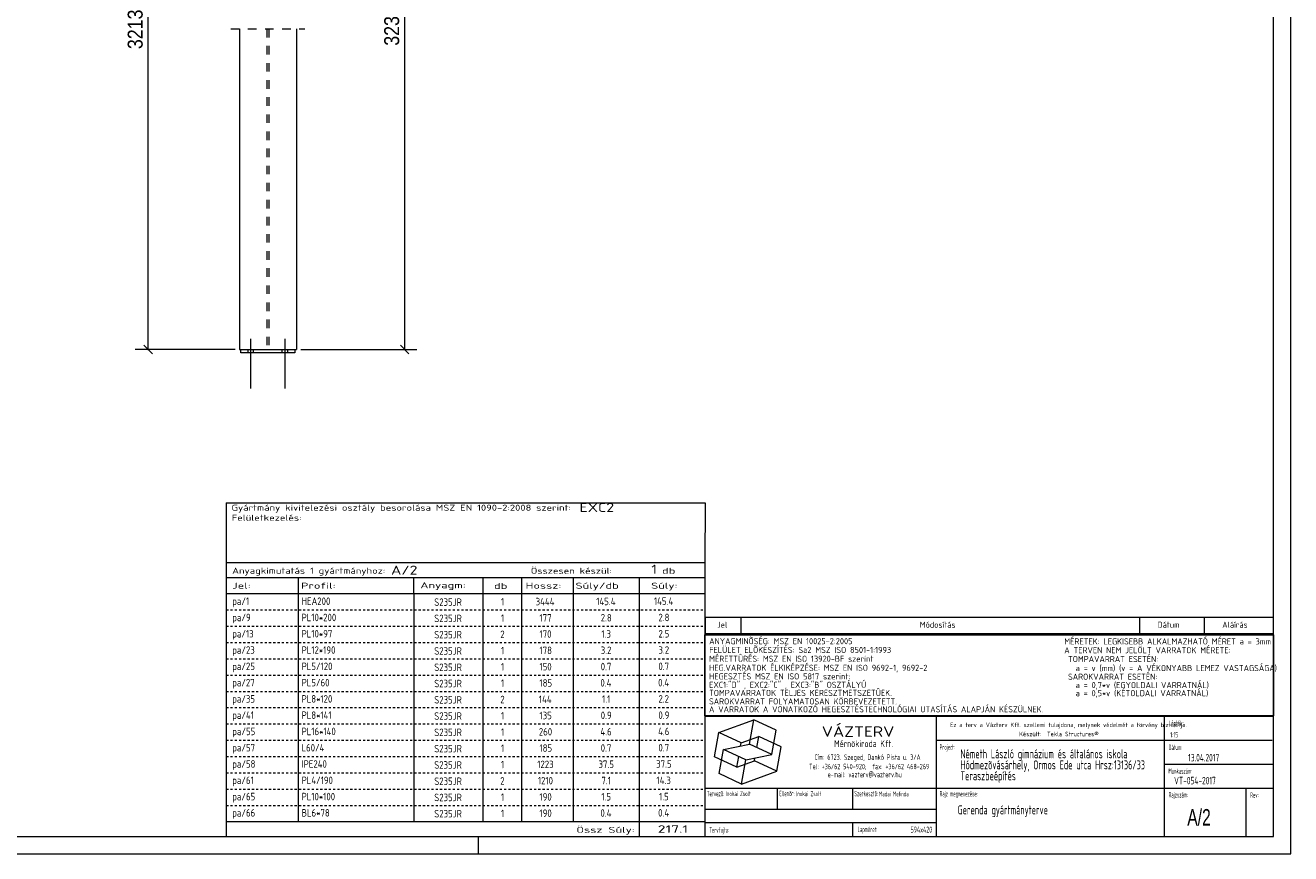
# Model space of a CAD drawing. Header units: millimetres. Extents: x 1 to 593, y 1 to 419.
# Tile 2 of 3: x 297 to 593, y 1 to 195. Entities that reach past the tile are written whole.
import ezdxf

# ---------------------------------------------------------------- set-up
doc = ezdxf.new("R2010")
doc.units = ezdxf.units.MM
for name, pattern in [('XKITLINE00', [0]), ('XKITLINE02', [4, 2, -2]), ('XKITLINE04', [3, 0.5, -0.5, 0.5, -0.5, 0.5, -0.5])]:
    doc.linetypes.add(name, pattern=pattern)
for name, color, linetype, lineweight in [('Bemassung', 1, 'Continuous', 0), ('Schrauben', 7, 'Continuous', 0), ('Teil', 7, 'Continuous', 0), ('Ueberschrift', 7, 'Continuous', 0), ('Zeichnungsrahmen', 3, 'Continuous', 0)]:
    doc.layers.add(name, color=color, linetype=linetype, lineweight=lineweight)
doc.styles.add('ARIAL', font='ARIAL.TTF')
doc.styles.add('ISOCPEUR', font='ISOCPEUR.TTF')
doc.styles.add('ISOCPEUR_BOLD', font='ARIAL.TTF')

msp = doc.modelspace()

# ---------------------------------------------------------------- linework, layer by layer
at = {"layer": 'Bemassung', "linetype": 'XKITLINE00', "lineweight": 0}
for p, q in [((325.75, 118.94), (325.75, 269.86)), ((385.75, 118.94), (385.75, 271.45)), ((346.08, 118.94), (322.7, 118.94)), ((324.76, 119.93), (326.74, 117.95)), ((361.42, 118.94), (388.55, 118.94)), ((384.76, 119.93), (386.74, 117.95))]:
    msp.add_line(p, q, dxfattribs=at)
at = {"layer": 'Bemassung'}
for p in [(325.75, 118.94), (385.75, 118.94)]:
    msp.add_point(p, dxfattribs=at)
at = {"layer": 'Schrauben', "linetype": 'XKITLINE00', "lineweight": 0}
for p, q in [((349.75, 109.81), (349.75, 121.47)), ((357.75, 109.81), (357.75, 121.47)), ((349.12, 118.14), (349.12, 118.94)), ((350.38, 118.14), (350.38, 118.94)), ((357.12, 118.14), (357.12, 118.94)), ((358.38, 118.14), (358.38, 118.94))]:
    msp.add_line(p, q, dxfattribs=at)
at = {"layer": 'Teil', "linetype": 'XKITLINE02', "lineweight": 0}
for p, q in [((345.08, 193.94), (362.42, 193.94)), ((353.53, 193.94), (353.53, 118.94)), ((353.97, 193.94), (353.97, 118.94)), ((347.42, 118.94), (360.08, 118.94))]:
    msp.add_line(p, q, dxfattribs=at)
at = {"layer": 'Teil', "linetype": 'XKITLINE00', "lineweight": 0}
for p, q in [((347.08, 193.94), (347.08, 118.94)), ((360.42, 193.94), (360.42, 118.94)), ((347.08, 118.94), (360.42, 118.94)), ((347.42, 118.14), (347.42, 118.94)), ((360.08, 118.94), (360.08, 118.14)), ((360.08, 118.14), (347.42, 118.14))]:
    msp.add_line(p, q, dxfattribs=at)
at = {"layer": 'Ueberschrift', "linetype": 'XKITLINE00', "lineweight": 0}
for p, q in [((343.99, 83.11), (456, 83.11)), ((344, 83.1), (344, 69.12)), ((456, 83.11), (455.99, 69.12)), ((343.99, 69.12), (455.99, 69.12)), ((343.99, 69.12), (343.99, 65.62)), ((455.99, 69.12), (455.99, 65.62)), ((343.99, 65.62), (455.99, 65.62)), ((343.99, 65.62), (343.99, 61.84)), ((360.79, 65.62), (360.79, 61.84)), ((387.92, 61.84), (387.92, 65.64)), ((403.99, 65.57), (403.99, 61.84)), ((413.04, 65.62), (413.04, 61.83)), ((425.19, 65.62), (425.19, 61.84)), ((440.59, 65.62), (440.59, 61.84)), ((455.99, 65.62), (455.99, 61.83)), ((343.99, 61.84), (455.99, 61.84)), ((343.99, 61.81), (344, 58)), ((360.79, 61.81), (360.79, 58)), ((387.93, 58.06), (387.93, 61.8)), ((403.99, 61.8), (403.99, 58)), ((413.04, 61.81), (413.04, 58)), ((425.19, 61.81), (425.19, 58)), ((440.59, 61.81), (440.59, 58)), ((455.99, 61.81), (455.99, 58.01)), ((343.99, 58), (344, 54.2)), ((360.79, 58), (360.79, 54.2)), ((387.93, 54.25), (387.93, 57.99)), ((403.99, 57.99), (403.99, 54.2)), ((413.04, 58), (413.04, 54.2)), ((425.19, 58), (425.19, 54.2)), ((440.59, 58), (440.59, 54.2)), ((455.99, 58), (455.99, 54.2)), ((456, 56.34), (589, 56.34)), ((456, 56.27), (456, 52.41)), ((464.4, 56.27), (464.4, 52.41)), ((557.64, 56.34), (557.64, 52.48)), ((572.76, 56.34), (572.76, 52.48)), ((343.99, 54.2), (344, 50.39)), ((360.79, 54.2), (360.79, 50.39)), ((387.93, 50.45), (387.93, 54.18)), ((403.99, 54.18), (403.99, 50.39)), ((413.04, 54.19), (413.04, 50.39)), ((425.19, 54.2), (425.19, 50.39)), ((440.59, 54.2), (440.59, 50.39)), ((455.99, 54.2), (455.99, 50.39)), ((343.99, 50.39), (344, 46.58)), ((360.79, 50.39), (360.79, 46.58)), ((387.93, 46.64), (387.93, 50.38)), ((403.99, 50.38), (403.99, 46.58)), ((413.04, 50.38), (413.04, 46.58)), ((425.19, 50.39), (425.19, 46.58)), ((440.59, 50.39), (440.59, 46.58)), ((455.99, 52.22), (588.99, 52.22)), ((455.99, 33.22), (455.99, 52.22)), ((455.99, 50.39), (455.99, 46.58)), ((456, 52.49), (589, 52.49)), ((588.99, 52.22), (588.99, 33.22)), ((343.99, 46.58), (344, 42.77)), ((360.79, 46.58), (360.79, 42.77)), ((387.93, 42.83), (387.93, 46.57)), ((403.99, 46.57), (403.99, 42.77)), ((413.04, 46.58), (413.04, 42.77)), ((425.19, 46.58), (425.19, 42.77)), ((440.59, 46.58), (440.59, 42.77)), ((455.99, 46.58), (455.99, 42.77)), ((343.99, 42.77), (344, 38.96)), ((360.79, 42.77), (360.79, 38.96)), ((387.93, 39.02), (387.93, 42.76)), ((403.99, 42.76), (403.99, 38.96)), ((413.04, 42.77), (413.04, 38.96)), ((425.19, 42.77), (425.19, 38.96)), ((440.59, 42.77), (440.59, 38.96)), ((455.99, 42.77), (455.99, 38.97)), ((343.99, 38.96), (344, 35.16)), ((360.79, 38.96), (360.79, 35.16)), ((387.93, 35.21), (387.93, 38.95)), ((403.99, 38.95), (403.99, 35.16)), ((413.04, 38.96), (413.04, 35.16)), ((425.19, 38.96), (425.19, 35.16)), ((440.59, 38.96), (440.59, 35.16)), ((455.99, 38.96), (455.99, 35.16)), ((343.99, 35.16), (344, 31.35)), ((360.79, 35.16), (360.79, 31.35)), ((387.93, 31.41), (387.93, 35.14)), ((403.99, 35.14), (403.99, 31.35)), ((413.04, 35.15), (413.04, 31.35)), ((425.19, 35.16), (425.19, 31.35)), ((440.59, 35.16), (440.59, 31.35)), ((455.99, 35.16), (455.99, 31.35)), ((588.99, 33.22), (455.99, 33.22)), ((456, 5), (456, 33.14)), ((456, 33.14), (589, 33.14)), ((510.11, 5), (510.11, 33.14)), ((563.49, 5), (563.49, 33.14)), ((343.99, 31.35), (344, 27.54)), ((360.79, 31.35), (360.79, 27.54)), ((387.93, 27.6), (387.93, 31.34)), ((403.99, 31.34), (403.99, 27.54)), ((413.04, 31.34), (413.04, 27.54)), ((425.19, 31.35), (425.19, 27.54)), ((440.59, 31.35), (440.59, 27.54)), ((455.99, 31.35), (455.99, 27.54)), ((459.21, 29.35), (467.43, 32.34)), ((466.43, 26.65), (467.43, 32.34)), ((472.66, 29.9), (467.43, 32.34)), ((471.66, 24.21), (472.66, 29.9)), ((343.99, 27.54), (344, 23.73)), ((360.79, 27.54), (360.79, 23.73)), ((387.93, 23.79), (387.93, 27.53)), ((403.99, 27.53), (403.99, 23.73)), ((413.04, 27.54), (413.04, 23.73)), ((425.19, 27.54), (425.19, 23.73)), ((440.59, 27.54), (440.59, 23.73)), ((455.99, 27.54), (455.99, 23.73)), ((458.2, 23.66), (459.21, 29.35)), ((464.44, 26.91), (459.21, 29.35)), ((460.33, 25.41), (466.43, 26.65)), ((464.32, 26.22), (464.44, 26.91)), ((464.44, 26.91), (468.55, 28.4)), ((471.66, 24.21), (466.43, 26.65)), ((468.1, 25.87), (468.55, 28.4)), ((473.78, 25.96), (468.55, 28.4)), ((510.11, 27.54), (588.69, 27.54)), ((343.99, 23.73), (344, 19.92)), ((360.79, 23.73), (360.79, 19.92)), ((387.93, 19.98), (387.93, 23.72)), ((403.99, 23.72), (403.99, 19.92)), ((413.04, 23.73), (413.04, 19.92)), ((425.19, 23.73), (425.19, 19.92)), ((440.59, 23.73), (440.59, 19.92)), ((455.99, 23.73), (455.99, 19.93)), ((459.33, 19.72), (460.33, 25.41)), ((465.56, 22.97), (460.33, 25.41)), ((463.44, 21.22), (463.88, 23.75)), ((465.56, 22.97), (471.66, 24.21)), ((472.78, 20.27), (473.78, 25.96)), ((463.44, 21.22), (458.2, 23.66)), ((463.44, 21.22), (467.55, 22.71)), ((464.56, 17.28), (465.56, 22.97)), ((467.55, 22.71), (467.67, 23.4)), ((472.78, 20.27), (467.55, 22.71)), ((563.49, 21.94), (589, 21.94)), ((343.99, 19.92), (344, 16.12)), ((360.79, 19.92), (360.79, 16.12)), ((387.93, 16.17), (387.93, 19.91)), ((403.99, 19.91), (403.99, 16.12)), ((413.04, 19.92), (413.04, 16.12)), ((425.19, 19.92), (425.19, 16.12)), ((440.59, 19.92), (440.59, 16.12)), ((455.99, 19.92), (455.99, 16.12)), ((464.56, 17.28), (459.33, 19.72)), ((464.56, 17.28), (472.78, 20.27)), ((343.99, 16.12), (344, 12.31)), ((360.79, 16.12), (360.79, 12.31)), ((387.93, 12.37), (387.93, 16.1)), ((403.99, 16.1), (403.99, 12.31)), ((413.04, 16.11), (413.04, 12.31)), ((425.19, 16.12), (425.19, 12.31)), ((440.59, 16.12), (440.59, 12.31)), ((455.99, 16.12), (455.99, 12.31)), ((456, 16.34), (588.97, 16.34)), ((472.95, 11.43), (472.95, 16.34)), ((490.51, 16.34), (490.51, 11.44)), ((582.54, 16.28), (582.54, 5)), ((343.99, 12.31), (344, 8.5)), ((360.79, 12.31), (360.79, 8.5)), ((387.93, 8.56), (387.93, 12.3)), ((403.99, 12.3), (403.99, 8.5)), ((413.04, 12.3), (413.04, 8.5)), ((425.19, 12.31), (425.19, 8.5)), ((440.59, 12.31), (440.59, 8.5)), ((455.99, 12.31), (455.99, 8.5)), ((456.04, 11.44), (510.11, 11.44)), ((343.99, 8.5), (455.99, 8.5)), ((343.99, 8.5), (343.99, 5)), ((440.59, 8.5), (440.59, 5)), ((455.99, 8.5), (455.99, 5)), ((456, 8.29), (510.08, 8.29)), ((490.52, 8.26), (490.52, 5.08))]:
    msp.add_line(p, q, dxfattribs=at)
at = {"layer": 'Ueberschrift', "linetype": 'XKITLINE04', "lineweight": 0}
for p, q in [((344, 58.01), (455.99, 58.01)), ((344, 54.2), (455.99, 54.2)), ((344, 50.39), (455.99, 50.39)), ((344, 46.58), (455.99, 46.58)), ((344, 42.77), (455.99, 42.77)), ((344, 38.97), (455.99, 38.97)), ((344, 35.16), (455.99, 35.16)), ((344, 31.35), (455.99, 31.35)), ((344, 27.54), (455.99, 27.54)), ((344, 23.73), (455.99, 23.73)), ((344, 19.93), (455.99, 19.93)), ((344, 16.12), (455.99, 16.12)), ((344, 12.31), (455.99, 12.31)), ((344, 8.5), (455.99, 8.5))]:
    msp.add_line(p, q, dxfattribs=at)
at = {"layer": 'Zeichnungsrahmen', "linetype": 'XKITLINE00', "lineweight": 0}
for p, q in [((593, 1), (593, 419)), ((589, 5), (589, 415)), ((5, 5), (589, 5)), ((403, 1), (403, 5)), ((1, 1), (593, 1))]:
    msp.add_line(p, q, dxfattribs=at)

# ---------------------------------------------------------------- texts
at = {"layer": 'Bemassung', "style": 'ARIAL', "width": 0.85}
for s, p in [('3237', (384.45, 190)), ('3213', (324.45, 189.21))]:
    msp.add_text(s, height=3.5, rotation=90.0002, dxfattribs=at).set_placement(p)
at = {"layer": 'Ueberschrift'}
for s, height, style, width, p in [('Gyártmány kivitelezési osztály besorolása MSZ EN 1090-2:2008 szerint:', 1.4, 'ISOCPEUR', 1.275, (345.24, 81.23)), ('EXC2', 2.1, 'ISOCPEUR', 1.275, (426.64, 80.93)), ('Felületkezelés:', 1.4, 'ISOCPEUR', 1.275, (345.28, 78.88)), ('Anyagkimutatás 1 gyártmányhoz:', 1.4, 'ISOCPEUR', 1.275, (345.39, 66.49)), ('A/2', 2.1, 'ISOCPEUR', 1.275, (382.56, 66.28)), ('Összesen készül:', 1.4, 'ISOCPEUR', 1.275, (415.24, 66.47)), ('1', 2.1, 'ISOCPEUR', 1.275, (443.44, 66.49)), ('db', 1.4, 'ISOCPEUR', 1.513248, (445.94, 66.47)), ('Jel:', 1.4, 'ISOCPEUR', 1.513248, (345.39, 62.99)), ('Profil:', 1.4, 'ISOCPEUR', 1.513248, (361.49, 62.99)), ('Anyagm:', 1.4, 'ISOCPEUR', 1.513248, (389.41, 63.09)), ('db', 1.4, 'ISOCPEUR', 1.513248, (406.64, 62.92)), ('Hossz:', 1.4, 'ISOCPEUR', 1.513248, (414.02, 62.99)), ('Súly/db', 1.4, 'ISOCPEUR', 1.513248, (425.7, 62.99)), ('Súly:', 1.4, 'ISOCPEUR', 1.513248, (443.39, 62.99)), ('pa/1', 1.75, 'ISOCPEUR', 0.85, (345.39, 59.19)), ('HEA200', 1.75, 'ISOCPEUR', 0.85, (361.61, 59.19)), ('S235JR', 1.75, 'ISOCPEUR', 0.85, (392.66, 58.97)), ('1', 1.75, 'ISOCPEUR', 0.85, (408.26, 59.05)), ('3444', 1.75, 'ISOCPEUR', 0.85, (416.38, 59.1)), ('145.4', 1.75, 'ISOCPEUR', 0.85, (430.55, 59.13)), ('145.4', 1.75, 'ISOCPEUR', 0.85, (444.05, 59.19)), ('pa/9', 1.75, 'ISOCPEUR', 0.85, (345.39, 55.38)), ('PL10*200', 1.75, 'ISOCPEUR', 0.85, (361.61, 55.38)), ('S235JR', 1.75, 'ISOCPEUR', 0.85, (392.66, 55.16)), ('1', 1.75, 'ISOCPEUR', 0.85, (408.26, 55.24)), ('177', 1.75, 'ISOCPEUR', 0.85, (417.28, 55.29)), ('2.8', 1.75, 'ISOCPEUR', 0.85, (431.6, 55.32)), ('2.8', 1.75, 'ISOCPEUR', 0.85, (445.1, 55.38)), ('pa/13', 1.75, 'ISOCPEUR', 0.85, (345.39, 51.57)), ('PL10*97', 1.75, 'ISOCPEUR', 0.85, (361.61, 51.57)), ('1.3', 1.75, 'ISOCPEUR', 0.85, (431.76, 51.52)), ('2.5', 1.75, 'ISOCPEUR', 0.85, (445.1, 51.57)), ('Jel', 1.4, 'ISOCPEUR', 0.85, (458.84, 53.85)), ('Módosítás', 1.4, 'ISOCPEUR', 0.85, (506.25, 53.85)), ('Dátum', 1.4, 'ISOCPEUR', 0.85, (561.86, 53.85)), ('Aláírás', 1.4, 'ISOCPEUR', 0.85, (577, 53.85)), ('S235JR', 1.75, 'ISOCPEUR', 0.85, (392.66, 51.36)), ('2', 1.75, 'ISOCPEUR', 0.85, (408.11, 51.43)), ('170', 1.75, 'ISOCPEUR', 0.85, (417.28, 51.49)), ('ANYAGMINÕSÉG: MSZ EN 10025-2:2005', 1.425, 'ISOCPEUR', 0.85, (456.98, 50)), ('MÉRETEK: LEGKISEBB ALKALMAZHATÓ MÉRET a = 3mm', 1.425, 'ISOCPEUR', 0.85, (540.04, 49.94)), ('pa/23', 1.75, 'ISOCPEUR', 0.85, (345.39, 47.76)), ('PL12*190', 1.75, 'ISOCPEUR', 0.85, (361.61, 47.76)), ('S235JR', 1.75, 'ISOCPEUR', 0.85, (392.66, 47.55)), ('1', 1.75, 'ISOCPEUR', 0.85, (408.26, 47.62)), ('178', 1.75, 'ISOCPEUR', 0.85, (417.28, 47.68)), ('3.2', 1.75, 'ISOCPEUR', 0.85, (431.6, 47.71)), ('3.2', 1.75, 'ISOCPEUR', 0.85, (445.1, 47.76)), ('MÉRETTÛRÉS: MSZ EN ISO 13920-BF szerint', 1.425, 'ISOCPEUR', 0.85, (456.96, 45.88)), ('FELÜLET ELÕKÉSZÍTÉS: Sa2 MSZ ISO 8501-1:1993', 1.425, 'ISOCPEUR', 0.85, (456.98, 47.95)), ('A TERVEN NEM JELÖLT VARRATOK MÉRETE:', 1.425, 'ISOCPEUR', 0.85, (540.04, 47.89)), (' TOMPAVARRAT ESETÉN:', 1.425, 'ISOCPEUR', 0.85, (540.02, 45.82)), ('pa/25', 1.75, 'ISOCPEUR', 0.85, (345.39, 43.95)), ('PL5/120', 1.75, 'ISOCPEUR', 0.85, (361.61, 43.95)), ('S235JR', 1.75, 'ISOCPEUR', 0.85, (392.66, 43.74)), ('1', 1.75, 'ISOCPEUR', 0.85, (408.26, 43.82)), ('150', 1.75, 'ISOCPEUR', 0.85, (417.28, 43.87)), ('0.7', 1.75, 'ISOCPEUR', 0.85, (431.6, 43.9)), ('0.7', 1.75, 'ISOCPEUR', 0.85, (445.1, 43.95)), ('HEG.VARRATOK ÉLKIKÉPZÉSE: MSZ EN ISO 9692-1, 9692-2', 1.425, 'ISOCPEUR', 0.85, (456.96, 43.77)), ('   a = v (mm) (v = A VÉKONYABB LEMEZ VASTAGSÁGA)', 1.425, 'ISOCPEUR', 0.85, (540.02, 43.7)), ('pa/27', 1.75, 'ISOCPEUR', 0.85, (345.39, 40.15)), ('PL5/60', 1.75, 'ISOCPEUR', 0.85, (361.61, 40.15)), ('S235JR', 1.75, 'ISOCPEUR', 0.85, (392.66, 39.93)), ('1', 1.75, 'ISOCPEUR', 0.85, (408.26, 40.01)), ('185', 1.75, 'ISOCPEUR', 0.85, (417.28, 40.06)), ('0.4', 1.75, 'ISOCPEUR', 0.85, (431.53, 40.09)), ('0.4', 1.75, 'ISOCPEUR', 0.85, (445.03, 40.15)), ('HEGESZTÉS MSZ EN ISO 5817 szerint: ', 1.425, 'ISOCPEUR', 0.85, (456.96, 41.76)), ('EXC1:"D" , EXC2:"C" , EXC3:"B" OSZTÁLYÚ', 1.425, 'ISOCPEUR', 0.85, (456.96, 39.79)), (' SAROKVARRAT ESETÉN:', 1.425, 'ISOCPEUR', 0.85, (540.02, 41.69)), ('   a = 0,7*v (EGYOLDALI VARRATNÁL)', 1.425, 'ISOCPEUR', 0.85, (540.02, 39.73)), ('TOMPAVARRATOK TELJES KERESZTMETSZETÛEK.', 1.425, 'ISOCPEUR', 0.85, (456.95, 37.9)), ('   a = 0,5*v (KÉTOLDALI VARRATNÁL)', 1.425, 'ISOCPEUR', 0.85, (540.01, 37.84)), ('pa/35', 1.75, 'ISOCPEUR', 0.85, (345.39, 36.34)), ('PL8*120', 1.75, 'ISOCPEUR', 0.85, (361.61, 36.34)), ('S235JR', 1.75, 'ISOCPEUR', 0.85, (392.66, 36.12)), ('2', 1.75, 'ISOCPEUR', 0.85, (408.11, 36.2)), ('144', 1.75, 'ISOCPEUR', 0.85, (417.13, 36.25)), ('1.1', 1.75, 'ISOCPEUR', 0.85, (431.91, 36.28)), ('2.2', 1.75, 'ISOCPEUR', 0.85, (445.1, 36.34)), ('A VARRATOK A VONATKOZÓ HEGESZTÉSTECHNOLÓGIAI UTASÍTÁS ALAPJÁN KÉSZÜLNEK.', 1.425, 'ISOCPEUR', 0.85, (456.93, 34.06)), ('SAROKVARRAT FOLYAMATOSAN KÖRBEVEZETETT.', 1.425, 'ISOCPEUR', 0.85, (456.93, 35.91)), ('pa/41', 1.75, 'ISOCPEUR', 0.85, (345.39, 32.53)), ('PL8*141', 1.75, 'ISOCPEUR', 0.85, (361.61, 32.53)), ('S235JR', 1.75, 'ISOCPEUR', 0.85, (392.66, 32.32)), ('1', 1.75, 'ISOCPEUR', 0.85, (408.26, 32.39)), ('135', 1.75, 'ISOCPEUR', 0.85, (417.28, 32.45)), ('0.9', 1.75, 'ISOCPEUR', 0.85, (431.6, 32.48)), ('0.9', 1.75, 'ISOCPEUR', 0.85, (445.1, 32.53)), ('pa/55', 1.75, 'ISOCPEUR', 0.85, (345.39, 28.72)), ('PL16*140', 1.75, 'ISOCPEUR', 0.85, (361.61, 28.72)), ('S235JR', 1.75, 'ISOCPEUR', 0.85, (392.66, 28.51)), ('1', 1.75, 'ISOCPEUR', 0.85, (408.26, 28.58)), ('260', 1.75, 'ISOCPEUR', 0.85, (417.13, 28.64)), ('4.6', 1.75, 'ISOCPEUR', 0.85, (431.53, 28.67)), ('4.6', 1.75, 'ISOCPEUR', 0.85, (445.03, 28.72)), ('VÁZTERV', 2.45, 'ISOCPEUR', 1.19, (483.31, 28.33)), ('Ez a terv a Vázterv Kft. szellemi tulajdona, melynek védelmét a törvény biztosítja.', 1.05, 'ISOCPEUR', 0.838832, (513.33, 30.6)), ('Készült:  Tekla Structures®', 1.05, 'ISOCPEUR', 0.838832, (529.49, 28.47)), ('Lépték:', 1.26, 'ISOCPEUR', 0.51, (564.49, 30.92)), ('pa/57', 1.75, 'ISOCPEUR', 0.85, (345.39, 24.91)), ('L60/4', 1.75, 'ISOCPEUR', 0.85, (361.61, 24.91)), ('0.7', 1.75, 'ISOCPEUR', 0.85, (431.6, 24.86)), ('0.7', 1.75, 'ISOCPEUR', 0.85, (445.1, 24.91)), ('Mérnökiroda Kft.', 1.61, 'ISOCPEUR', 0.68, (486.21, 25.92)), ('Dátum:', 1.26, 'ISOCPEUR', 0.51, (564.45, 25.25)), ('1:15', 1.26, 'ISOCPEUR', 0.595, (564.81, 28.19)), ('S235JR', 1.75, 'ISOCPEUR', 0.85, (392.66, 24.7)), ('1', 1.75, 'ISOCPEUR', 0.85, (408.26, 24.78)), ('185', 1.75, 'ISOCPEUR', 0.85, (417.28, 24.83)), ('Cím: 6723. Szeged, Dankó Pista u. 3/A', 1.26, 'ISOCPEUR', 0.68, (481.58, 22.95)), ('Project:', 1.26, 'ISOCPEUR', 0.51, (510.89, 25.3)), ('Németh László gimnázium és általános iskola', 2.1, 'ISOCPEUR', 0.595, (515.74, 23.3)), ('13.04.2017', 1.75, 'ISOCPEUR', 0.595, (569.01, 22.59)), ('pa/58', 1.75, 'ISOCPEUR', 0.85, (345.39, 21.11)), ('IPE240', 1.75, 'ISOCPEUR', 0.85, (361.61, 21.11)), ('S235JR', 1.75, 'ISOCPEUR', 0.85, (392.66, 20.89)), ('1', 1.75, 'ISOCPEUR', 0.85, (408.26, 20.97)), ('1223', 1.75, 'ISOCPEUR', 0.85, (416.75, 21.02)), ('37.5', 1.75, 'ISOCPEUR', 0.85, (431.08, 21.05)), ('37.5', 1.75, 'ISOCPEUR', 0.85, (444.57, 21.11)), ('Tel: +36/62 540-920;  fax: +36/62 468-269', 1.26, 'ISOCPEUR', 0.68, (480.33, 20.76)), ('Hódmezõvásárhely, Ormos Ede utca Hrsz:13136/33', 2.1, 'ISOCPEUR', 0.595, (515.74, 20.73)), ('Munkaszám:', 1.26, 'ISOCPEUR', 0.51, (564.41, 19.72)), ('pa/61', 1.75, 'ISOCPEUR', 0.85, (345.39, 17.3)), ('PL4/190', 1.75, 'ISOCPEUR', 0.85, (361.61, 17.3)), ('S235JR', 1.75, 'ISOCPEUR', 0.85, (392.66, 17.08)), ('2', 1.75, 'ISOCPEUR', 0.85, (408.11, 17.16)), ('1210', 1.75, 'ISOCPEUR', 0.85, (416.91, 17.21)), ('7.1', 1.75, 'ISOCPEUR', 0.85, (431.76, 17.24)), ('14.3', 1.75, 'ISOCPEUR', 0.85, (444.65, 17.3)), ('e-mail: vazterv@vazterv.hu', 1.26, 'ISOCPEUR', 0.68, (484.67, 18.88)), ('Teraszbeépítés', 2.1, 'ISOCPEUR', 0.595, (515.74, 18.17)), ('VT-054-2017', 1.75, 'ISOCPEUR', 0.595, (565.73, 17.23)), ('pa/65', 1.75, 'ISOCPEUR', 0.85, (345.39, 13.49)), ('PL10*100', 1.75, 'ISOCPEUR', 0.85, (361.61, 13.49)), ('S235JR', 1.75, 'ISOCPEUR', 0.85, (392.66, 13.28)), ('1', 1.75, 'ISOCPEUR', 0.85, (408.26, 13.35)), ('190', 1.75, 'ISOCPEUR', 0.85, (417.28, 13.41)), ('1.5', 1.75, 'ISOCPEUR', 0.85, (431.76, 13.44)), ('1.5', 1.75, 'ISOCPEUR', 0.85, (445.25, 13.49)), ('Tervezõ:', 1.26, 'ISOCPEUR', 0.51, (456.44, 14.43)), ('Inokai Zsolt', 1.12, 'ISOCPEUR', 0.595, (460.88, 14.48)), ('Ellenõr:', 1.26, 'ISOCPEUR', 0.51, (473.39, 14.45)), ('Inokai Zsolt', 1.12, 'ISOCPEUR', 0.595, (477.35, 14.45)), ('Szerkesztõ:', 1.26, 'ISOCPEUR', 0.51, (490.93, 14.43)), ('Madai Melinda', 1.12, 'ISOCPEUR', 0.595, (496.69, 14.43)), ('Rajz megnevezése:', 1.26, 'ISOCPEUR', 0.51, (510.89, 14.38)), ('Rajzszám:', 1.26, 'ISOCPEUR', 0.51, (564.46, 14.14)), ('Rev:', 1.26, 'ISOCPEUR', 0.51, (583.52, 14.11)), ('Gerenda gyártmányterve', 2.1, 'ISOCPEUR', 0.595, (515.09, 10.2)), ('pa/66', 1.75, 'ISOCPEUR', 0.85, (345.39, 9.68)), ('BL6*78', 1.75, 'ISOCPEUR', 0.85, (361.61, 9.68)), ('S235JR', 1.75, 'ISOCPEUR', 0.85, (392.66, 9.47)), ('1', 1.75, 'ISOCPEUR', 0.85, (408.26, 9.54)), ('190', 1.75, 'ISOCPEUR', 0.85, (417.28, 9.6)), ('0.4', 1.75, 'ISOCPEUR', 0.85, (431.53, 9.63)), ('0.4', 1.75, 'ISOCPEUR', 0.85, (445.03, 9.68)), ('A/2', 3.85, 'ISOCPEUR_BOLD', 0.68, (568.81, 7.59)), ('Össz Súly:', 1.4, 'ISOCPEUR', 1.513248, (425.89, 5.88)), ('217.1', 1.75, 'ISOCPEUR', 1.513248, (444.94, 5.88)), ('Tervfajta:', 1.26, 'ISOCPEUR', 0.51, (457, 5.9)), ('Lapméret:', 1.26, 'ISOCPEUR', 0.51, (491.7, 6.04)), ('594x420', 1.4, 'ISOCPEUR', 0.595, (504.1, 5.94))]:
    msp.add_text(s, height=height, dxfattribs=dict(at, style=style, width=width)).set_placement(p)

doc.saveas('drawing.dxf')
